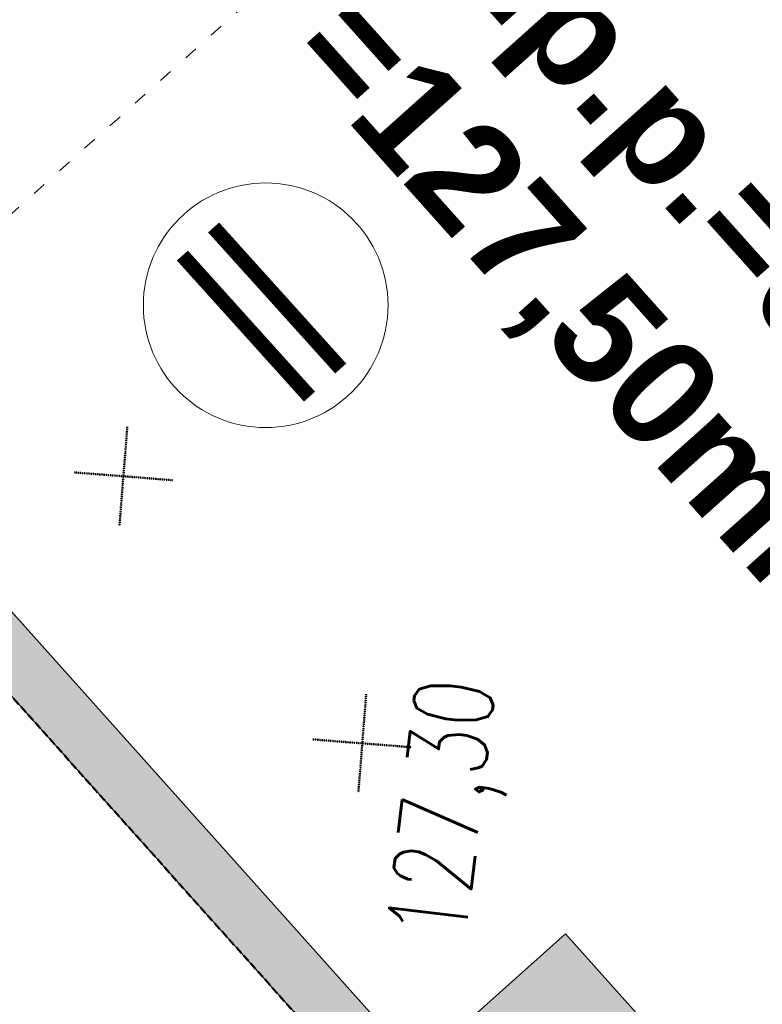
# Model space of a CAD drawing. Header units: centimetres. Extents: x 843425950 to 843478602, y 588811213 to 588851397.
# Tile 60 of 89: x 843443909 to 843444566, y 588830921 to 588831793. Entities that reach past the tile are written whole.
import ezdxf

# ---------------------------------------------------------------- set-up
doc = ezdxf.new("R2010")
doc.units = ezdxf.units.CM
doc.header["$MEASUREMENT"] = 0
for name, pattern in [('3', [1, 0.5, -0.5]), ('ACAD_ISO03W100', [30, 12, -18]), ('DASH2', [19.05, 12.7, -6.35])]:
    doc.linetypes.add(name, pattern=pattern)
doc.layers.get('0').update_dxf_attribs({"lineweight": 5})
for name, color, linetype, lineweight in [('0-LINIA CIENKA', 8, 'Continuous', 9), ('0-LINIA ŚREDNIA', 2, 'Continuous', 30), ('0-WIDOSK', 223, 'Continuous', 0), ('1-METKI', 7, 'Continuous', 9), ('wymiarowanie', 123, 'Continuous', 5), ('WYMIARY', 253, 'Continuous', 9)]:
    doc.layers.add(name, color=color, linetype=linetype, lineweight=lineweight)
doc.layers.add('0-POWIERZCHNIA POMIESZCZEN', color=41, linetype='DASH2', lineweight=50, plot=False)
doc.layers.add('granica działki', color=7, linetype='3', lineweight=50, true_color=0xeb0000)
doc.layers.add('meble', color=7, linetype='Continuous', lineweight=5, true_color=0x8a8a8a)
doc.styles.add('ROMAN', font='romans.shx', dxfattribs={"width": 0.7})
doc.styles.get("Standard").update_dxf_attribs({"font": 'ARIAL.TTF'})
doc.dimstyles.new('1-100 do zagospod', dxfattribs={"dimscale": 0, "dimtxt": 75, "dimasz": 25, "dimexe": 3, "dimexo": 7, "dimgap": 25, "dimtad": 1, "dimlfac": 0.01, "dimrnd": 0.01, "dimzin": 9, "dimdsep": 46, "dimtxsty": 'Standard', "dimblk1": 'new', "dimblk2": 'new', "dimsah": 1, "dimcen": 12, "dimdle": 20, "dimse1": 1, "dimse2": 1, "dimclrd": 256, "dimclre": 3, "dimclrt": 256, "dimadec": 0, "dimazin": 0, "dimtfac": 15, "dimtix": 1, "dimtmove": 1, "dimatfit": 3, "dimldrblk": 'new', "dimfxl": 1, "dimtfill": 1, "dimtfillclr": 7, "dimtolj": 1, "dimtzin": 5, "dimlwd": -1, "dimarcsym": 0})
picture_1 = doc.add_image_def('image1.jpg', size_in_pixel=(6614, 4677))

# ---------------------------------------------------------------- blocks, each defined once
blk = doc.blocks.new('G$C4A0F54D5')
at = {"layer": '0-POWIERZCHNIA POMIESZCZEN', "ltscale": 0.5}
blk.add_lwpolyline([(133.74, -149.54), (0, 0), (-130.52, -116.75), (-700.85, 520.87)], dxfattribs=at)
blk = doc.blocks.new('G$CA5EE0E49')
at = {"layer": 'granica działki'}
for p, q in [((-90.5, -86.3), (90.5, 86.3)), ((86.3, -90.5), (-86.3, 90.5))]:
    blk.add_line(p, q, dxfattribs=at)
blk = doc.blocks.new('PZT BARSZCZEWO')
at = {"layer": 'wymiarowanie', "lineweight": 5, "ltscale": 0.5, "transparency": 33554687}
h = blk.add_hatch(color=0, dxfattribs=at)
h.dxf.hatch_style = 1
h.paths.add_polyline_path([(843445832.354, 588829297.705), (843446610.066, 588829993.334), (843446430.86, 588830193.611), (843446847.635, 588830566.397), (843445745.582, 588831798.595), (843445697.88, 588831755.927), (843445714.58, 588831737.255), (843445345.114, 588831406.785), (843444987.058, 588831807.182), (843445127.926, 588831933.182), (843444878.481, 588832212.063), (843444824.785, 588832164.034), (843444824.785, 588832164.034), (843444737.612, 588832086.062), (843443901.036, 588833021.331), (843442993.177, 588832209.296), (843444256.884, 588830796.54), (843444387.411, 588830913.287)])
h.paths.add_polyline_path([(843445836.289, 588829368.308), (843446539.458, 588829997.261), (843446360.252, 588830197.538), (843446777.035, 588830570.332), (843445758.347, 588831709.32), (843445341.176, 588831336.18), (843444916.461, 588831811.119), (843445057.325, 588831937.115), (843444874.547, 588832141.461), (843444858.119, 588832126.767), (843444733.679, 588832015.461), (843443897.103, 588832950.73), (843443063.78, 588832205.363), (843444260.817, 588830867.14), (843444391.346, 588830983.889)], flags=16)
at = {"layer": '0-LINIA ŚREDNIA', "lineweight": 5}
for points in [[(843445832.354, 588829297.705), (843446610.066, 588829993.334), (843446430.86, 588830193.611), (843446847.635, 588830566.397), (843445745.582, 588831798.595), (843445697.88, 588831755.927), (843445714.58, 588831737.255), (843445345.114, 588831406.785), (843444987.058, 588831807.182), (843445127.926, 588831933.182), (843444878.481, 588832212.063), (843444824.785, 588832164.034), (843444824.785, 588832164.034), (843444737.612, 588832086.062), (843443901.036, 588833021.331), (843442993.177, 588832209.296), (843444256.884, 588830796.54), (843444387.411, 588830913.287)], [(843445836.289, 588829368.308), (843446539.458, 588829997.261), (843446360.252, 588830197.538), (843446777.035, 588830570.332), (843445758.347, 588831709.32), (843445341.176, 588831336.18), (843444916.461, 588831811.119), (843445057.325, 588831937.115), (843444874.547, 588832141.461), (843444858.119, 588832126.767), (843444733.679, 588832015.461), (843443897.103, 588832950.73), (843443063.78, 588832205.363), (843444260.817, 588830867.14), (843444391.346, 588830983.889)]]:
    blk.add_lwpolyline(points, close=True, dxfattribs=at)
at = {"layer": 'meble', "linetype": 'ACAD_ISO03W100', "lineweight": 5}
blk.add_lwpolyline([(843443120.472, 588832264.161), (843443787.151, 588831518.816), (843444122.556, 588831818.821), (843443455.878, 588832564.166), (843443120.472, 588832264.161), (843444122.556, 588831818.821), (843443455.878, 588832564.166), (843443787.151, 588831518.816)], dxfattribs=at)
at = {"layer": 'wymiarowanie', "linetype": '3', "lineweight": 5}
blk.add_lwpolyline([(843442993.177, 588832209.296), (843444256.884, 588830796.54), (843444387.411, 588830913.287), (843445832.422, 588829297.766), (843446610.066, 588829993.334), (843446430.939, 588830193.682), (843446847.635, 588830566.397), (843445745.586, 588831798.591), (843445697.882, 588831755.922), (843445714.58, 588831737.255), (843445345.114, 588831406.785), (843444987.013, 588831807.141), (843445127.926, 588831933.181), (843444871.922, 588832219.396), (843444818.225, 588832171.367), (843444824.785, 588832164.034), (843444737.613, 588832086.062), (843443901.036, 588833021.331)], close=True, dxfattribs=at)
at = {"layer": 'WYMIARY', "lineweight": 5}
blk.add_circle((843444126.197, 588831539.948), 108.234, dxfattribs=at)
at = {"layer": '0-LINIA CIENKA', "lineweight": 5, "xscale": 0.35, "yscale": 0.35, "zscale": 0.35, "rotation": 41.81120468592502}
for p in [(843444000.283, 588831388.643), (843444211.647, 588831152.341)]:
    blk.add_blockref('G$CA5EE0E49', p, dxfattribs=at)
at = {"layer": '0-POWIERZCHNIA POMIESZCZEN', "lineweight": 5, "ltscale": 0.5}
blk.add_blockref('G$C4A0F54D5', (843444387.411, 588830913.287), dxfattribs=at)
at = {"lineweight": 5, "insert": (843444207.103, 588831497.076), "char_height": 168, "attachment_point": 1, "rotation": 222.020425}
blk.add_mtext('{\\T0.95;\\W0.6;II}', dxfattribs=at)
at = {"layer": '0-WIDOSK', "lineweight": 5, "insert": (843444333.293, 588831931.965), "char_height": 95, "width": 1820.00043, "attachment_point": 1, "rotation": 311.811205}
blk.add_mtext('{\\fArial|b1|i0|c238|p34;p.p.p.=0,00\\P=127,50mnpm}', dxfattribs=at)
at = {"layer": '1-METKI', "lineweight": 5, "insert": (843444350.797, 588831202.327), "char_height": 70, "width": 4276.34741, "attachment_point": 9, "rotation": 83.190131, "style": 'ROMAN'}
blk.add_mtext('127,30 ', dxfattribs=at)
at = {"layer": 'wymiarowanie', "lineweight": 5, "ltscale": 0.5}
image = blk.add_image(picture_1, insert=(843431362.064, 588824232.532), size_in_units=(21007.289, 14855.018), rotation=0.1058354, dxfattribs=at)
image.dxf.flags = 7
blk = doc.blocks.new('_Oblique')
at = {"color": 0, "linetype": 'ByBlock', "lineweight": -2}
blk.add_line((-0.5, -0.5), (0.5, 0.5), dxfattribs=at)
blk = doc.blocks.new('My oblique')
at = {"xscale": 2.5, "yscale": 2.5, "zscale": 2.5, "rotation": 180}
blk.add_blockref('_Oblique', (139.09, 225.958), dxfattribs=at)
blk = doc.blocks.new('new')
at = {"ltscale": 0.1}
for p, q in [((0, -3.392), (0, 3.392)), ((-1.87, 0), (1.87, 0))]:
    blk.add_line(p, q, dxfattribs=at)
blk.add_blockref('My oblique', (-139.09, -225.958), dxfattribs=at)
blk = doc.blocks.new('*D1009')
for p, q in [((843444546.78, 588830727.63), (843444787.08, 588830923.54)), ((843444507.67, 588830695.74), (843444546.78, 588830727.63)), ((843444488.3, 588830679.94), (843444468.92, 588830664.15))]:
    blk.add_line(p, q)
at = {"layer": 'Defpoints', "color": 0}
for p in [(843444433.81, 588830866.2), (843444394.7, 588830834.32), (843444546.78, 588830727.63)]:
    blk.add_point(p, dxfattribs=at)
at = {"linetype": 'ByBlock', "xscale": 25, "yscale": 25, "zscale": 25}
for p, rotation in [((843444546.78, 588830727.63), 219.1894078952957), ((843444507.67, 588830695.74), 39.18940789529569)]:
    blk.add_blockref('new', p, dxfattribs=dict(at, rotation=rotation))
at = {"insert": (843444674.58, 588830913.48), "char_height": 75, "attachment_point": 5, "rotation": 39.18941, "bg_fill": 3, "box_fill_scale": 1.25, "bg_fill_color": 256, "bg_fill_true_color": 13158600, "bg_fill_transparency": 0}
blk.add_mtext('\\A1;0.5', dxfattribs=at)

msp = doc.modelspace()

# ---------------------------------------------------------------- block references
msp.add_blockref('PZT BARSZCZEWO', (0, 0))

# ---------------------------------------------------------------- next in the draw order: dimensions: what is measured, and where the dimension line sits
dim = msp.add_linear_dim(base=(843444546.78442, 588830727.62637), p1=(843444394.6953, 588830834.31948), p2=(843444433.80529, 588830866.20477), angle=39.1894079, dimstyle='1-100 do zagospod', override={"dimscale": 1})
dim.commit()
dim.dimension.update_dxf_attribs({"geometry": '*D1009', "text_midpoint": (843444706.52376, 588830874.2937), "dimtype": 161})

doc.saveas('drawing.dxf')
